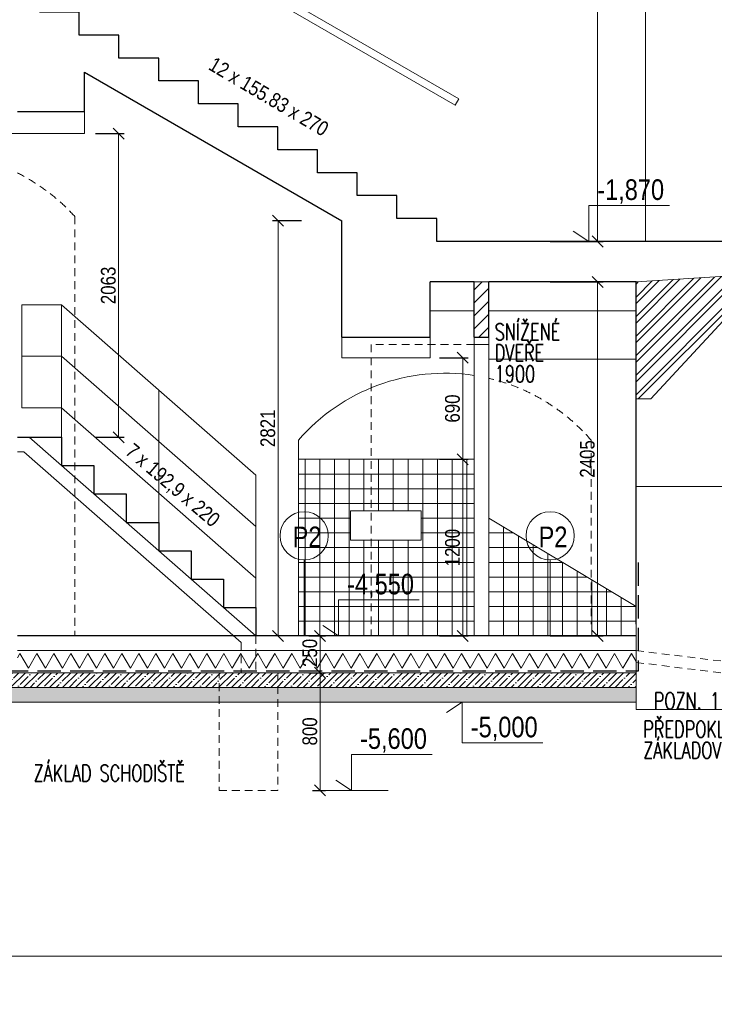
# Model space of a CAD drawing. Header units: millimetres. Extents: x -300958 to -108039, y 30118 to 292543.
# Tile 36 of 256: x -221758 to -217035, y 87605 to 94295. Entities that reach past the tile are written whole.
import ezdxf
from ezdxf.enums import TextEntityAlignment as Align

# ---------------------------------------------------------------- set-up
doc = ezdxf.new("R2010")
doc.units = ezdxf.units.MM
doc.header["$MEASUREMENT"] = 0
doc.linetypes.add('DGN Style 2', pattern=[879.857395, 527.914437, -351.942958])
doc.linetypes.add('DGN Style 3', pattern=[888.558256, 634.684469, -253.873788])
doc.layers.get('0').update_dxf_attribs({"lineweight": 13})
doc.layers.get('Defpoints').update_dxf_attribs({"color": 3, "lineweight": 13})
for name, color, linetype, lineweight in [('dims', 7, 'Continuous', 9), ('legenda', 7, 'Continuous', 13), ('Materiály', 1, 'Continuous', 13), ('navrh', 1, 'Continuous', 9), ('obklad', 8, 'Continuous', 5), ('popis', 7, 'Continuous', 9), ('RAMECEK', 7, 'Continuous', 0), ('schody', 7, 'Continuous', 13), ('tenka', 7, 'Continuous', 13), ('výškové kóty', 7, 'Continuous', 13), ('walls', 7, 'Continuous', 13)]:
    doc.layers.add(name, color=color, linetype=linetype, lineweight=lineweight)
doc.styles.add('STYLE-0', font='ARIALN.TTF')
doc.styles.add('Style-Arial', font='arial.ttf')
doc.dimstyles.new('arch', dxfattribs={"dimscale": 50, "dimtxt": 2.5, "dimasz": 2.5, "dimexe": 1.25, "dimexo": 0.9, "dimtad": 1, "dimdec": 0, "dimtxsty": 'STYLE-0', "dimblk": 'ARCHTICK', "dimcen": 2.5, "dimadec": 0, "dimazin": 0, "dimtfac": 1, "dimtdec": 0, "dimtmove": 2, "dimatfit": 3, "dimldrblk": 'ARCHTICK', "dimfxl": 0, "dimarcsym": 0})

# ---------------------------------------------------------------- blocks, each defined once
blk = doc.blocks.new('_ArchTick')
at = {"color": 0, "linetype": 'ByBlock', "flags": 128}
blk.add_lwpolyline([(-0.5, -0.5), (0.5, 0.5)], dxfattribs=at)
blk = doc.blocks.new('*D819')
at = {"layer": 'Defpoints', "color": 0, "linetype": 'Continuous'}
for p in [(-218225.6, 97788.2), (-218225.6, 92788.2), (-217828.6, 92788.2)]:
    blk.add_point(p, dxfattribs=at)
at = {"layer": 'dims', "color": 0, "linetype": 'Continuous', "lineweight": -2}
for p, q in [((-218150.6, 97788.2), (-217791.1, 97788.2)), ((-218150.6, 92788.2), (-217791.1, 92788.2))]:
    blk.add_line(p, q, dxfattribs=at)
at = {"layer": 'dims', "linetype": 'Continuous', "lineweight": 0}
blk.add_line((-217828.6, 97788.2), (-217828.6, 92788.2), dxfattribs=at)
at = {"layer": 'dims', "linetype": 'Continuous', "lineweight": 0, "xscale": 75, "yscale": 75, "zscale": 75}
for p, rotation in [((-217828.6, 97788.2), 90), ((-217828.6, 92788.2), 270)]:
    blk.add_blockref('_ArchTick', p, dxfattribs=dict(at, rotation=rotation))
at = {"layer": 'dims', "color": 0, "linetype": 'Continuous', "insert": (-217898.4, 96091.4), "char_height": 100, "attachment_point": 5, "rotation": 90, "style": 'STYLE-0'}
blk.add_mtext('5000', dxfattribs=at)
blk = doc.blocks.new('*D820')
at = {"layer": 'Defpoints', "color": 0, "linetype": 'Continuous'}
for p in [(-218225.6, 92513.2), (-218225.6, 90108.2), (-217828.6, 90108.2)]:
    blk.add_point(p, dxfattribs=at)
at = {"layer": 'dims', "color": 0, "linetype": 'Continuous', "lineweight": -2}
for p, q in [((-218150.6, 92513.2), (-217791.1, 92513.2)), ((-218150.6, 90108.2), (-217791.1, 90108.2))]:
    blk.add_line(p, q, dxfattribs=at)
at = {"layer": 'dims', "linetype": 'Continuous', "lineweight": 0}
blk.add_line((-217828.6, 92513.2), (-217828.6, 90108.2), dxfattribs=at)
at = {"layer": 'dims', "linetype": 'Continuous', "lineweight": 0, "xscale": 75, "yscale": 75, "zscale": 75}
for p, rotation in [((-217828.6, 92513.2), 90), ((-217828.6, 90108.2), 270)]:
    blk.add_blockref('_ArchTick', p, dxfattribs=dict(at, rotation=rotation))
at = {"layer": 'dims', "color": 0, "linetype": 'Continuous', "insert": (-217898.4, 91310.7), "char_height": 100, "attachment_point": 5, "rotation": 90, "style": 'STYLE-0'}
blk.add_mtext('2405', dxfattribs=at)
blk = doc.blocks.new('*D874')
at = {"layer": 'Defpoints', "color": 0, "linetype": 'Continuous'}
for p in [(-221317.6, 93521.3), (-221317.6, 91458.2), (-221084.8, 91458.2)]:
    blk.add_point(p, dxfattribs=at)
at = {"layer": 'dims', "color": 0, "linetype": 'Continuous', "lineweight": -2}
for p, q in [((-221242.6, 93521.3), (-221047.3, 93521.3)), ((-221242.6, 91458.2), (-221047.3, 91458.2))]:
    blk.add_line(p, q, dxfattribs=at)
at = {"layer": 'dims', "linetype": 'Continuous', "lineweight": 0}
blk.add_line((-221084.8, 93521.3), (-221084.8, 91458.2), dxfattribs=at)
at = {"layer": 'dims', "linetype": 'Continuous', "lineweight": 0, "xscale": 75, "yscale": 75, "zscale": 75}
for p, rotation in [((-221084.8, 93521.3), 90), ((-221084.8, 91458.2), 270)]:
    blk.add_blockref('_ArchTick', p, dxfattribs=dict(at, rotation=rotation))
at = {"layer": 'dims', "color": 0, "linetype": 'Continuous', "insert": (-221154.6, 92489.7), "char_height": 100, "attachment_point": 5, "rotation": 90, "style": 'STYLE-0'}
blk.add_mtext('2063', dxfattribs=at)
blk = doc.blocks.new('*D875')
at = {"layer": 'Defpoints', "color": 0, "linetype": 'Continuous'}
for p in [(-219767.8, 92929.5), (-220000.6, 90108.2), (-219767.8, 90108.2)]:
    blk.add_point(p, dxfattribs=at)
at = {"layer": 'dims', "color": 0, "linetype": 'Continuous', "lineweight": -2}
for p, q in [((-219842.8, 92929.5), (-220038.1, 92929.5)), ((-219842.8, 90108.2), (-220038.1, 90108.2))]:
    blk.add_line(p, q, dxfattribs=at)
at = {"layer": 'dims', "linetype": 'Continuous', "lineweight": 0}
blk.add_line((-220000.6, 92929.5), (-220000.6, 90108.2), dxfattribs=at)
at = {"layer": 'dims', "linetype": 'Continuous', "lineweight": 0, "xscale": 75, "yscale": 75, "zscale": 75}
for p, rotation in [((-220000.6, 92929.5), 90), ((-220000.6, 90108.2), 270)]:
    blk.add_blockref('_ArchTick', p, dxfattribs=dict(at, rotation=rotation))
at = {"layer": 'dims', "color": 0, "linetype": 'Continuous', "insert": (-220070.4, 91518.9), "char_height": 100, "attachment_point": 5, "rotation": 90, "style": 'STYLE-0'}
blk.add_mtext('2821', dxfattribs=at)
blk = doc.blocks.new('*D904')
at = {"layer": 'Defpoints', "color": 0, "linetype": 'Continuous'}
for p in [(-219867.2, 89858.2), (-219842.2, 89058.2), (-219715.2, 89058.2)]:
    blk.add_point(p, dxfattribs=at)
at = {"layer": 'dims', "color": 0, "linetype": 'Continuous', "lineweight": -2}
for p, q in [((-219792.2, 89858.2), (-219677.7, 89858.2)), ((-219767.2, 89058.2), (-219677.7, 89058.2))]:
    blk.add_line(p, q, dxfattribs=at)
at = {"layer": 'dims', "linetype": 'Continuous', "lineweight": 0}
blk.add_line((-219715.2, 89858.2), (-219715.2, 89058.2), dxfattribs=at)
at = {"layer": 'dims', "linetype": 'Continuous', "lineweight": 0, "xscale": 75, "yscale": 75, "zscale": 75}
for p, rotation in [((-219715.2, 89858.2), 90), ((-219715.2, 89058.2), 270)]:
    blk.add_blockref('_ArchTick', p, dxfattribs=dict(at, rotation=rotation))
at = {"layer": 'dims', "color": 0, "linetype": 'Continuous', "insert": (-219785, 89459.4), "char_height": 100, "attachment_point": 5, "rotation": 90, "style": 'STYLE-0'}
blk.add_mtext('800', dxfattribs=at)
blk = doc.blocks.new('*D914')
at = {"layer": 'Defpoints', "color": 0, "linetype": 'Continuous'}
for p in [(-219867.2, 90108.2), (-219842.2, 89858.2), (-219715.2, 89858.2)]:
    blk.add_point(p, dxfattribs=at)
at = {"layer": 'dims', "color": 0, "linetype": 'Continuous', "lineweight": -2}
for p, q in [((-219792.2, 90108.2), (-219677.7, 90108.2)), ((-219767.2, 89858.2), (-219677.7, 89858.2))]:
    blk.add_line(p, q, dxfattribs=at)
at = {"layer": 'dims', "linetype": 'Continuous', "lineweight": 0}
blk.add_line((-219715.2, 90108.2), (-219715.2, 89858.2), dxfattribs=at)
at = {"layer": 'dims', "linetype": 'Continuous', "lineweight": 0, "xscale": 75, "yscale": 75, "zscale": 75}
for p, rotation in [((-219715.2, 90108.2), 90), ((-219715.2, 89858.2), 270)]:
    blk.add_blockref('_ArchTick', p, dxfattribs=dict(at, rotation=rotation))
at = {"layer": 'dims', "color": 0, "linetype": 'Continuous', "insert": (-219785, 89992.9), "char_height": 100, "attachment_point": 5, "rotation": 90, "style": 'STYLE-0'}
blk.add_mtext('250', dxfattribs=at)
blk = doc.blocks.new('*D1182')
at = {"layer": 'Defpoints', "color": 0, "linetype": 'Continuous'}
for p in [(-218978.2, 91308.2), (-218978.2, 90108.2), (-218745.3, 90108.2)]:
    blk.add_point(p, dxfattribs=at)
at = {"layer": 'dims', "color": 0, "linetype": 'Continuous', "lineweight": -2}
for p, q in [((-218903.2, 91308.2), (-218707.8, 91308.2)), ((-218903.2, 90108.2), (-218707.8, 90108.2))]:
    blk.add_line(p, q, dxfattribs=at)
at = {"layer": 'dims', "linetype": 'Continuous', "lineweight": 0}
blk.add_line((-218745.3, 91308.2), (-218745.3, 90108.2), dxfattribs=at)
at = {"layer": 'dims', "linetype": 'Continuous', "lineweight": 0, "xscale": 75, "yscale": 75, "zscale": 75}
for p, rotation in [((-218745.3, 91308.2), 90), ((-218745.3, 90108.2), 270)]:
    blk.add_blockref('_ArchTick', p, dxfattribs=dict(at, rotation=rotation))
at = {"layer": 'dims', "color": 0, "linetype": 'Continuous', "insert": (-218815.1, 90708.2), "char_height": 100, "attachment_point": 5, "rotation": 90, "style": 'STYLE-0'}
blk.add_mtext('1200', dxfattribs=at)
blk = doc.blocks.new('*D1183')
at = {"layer": 'Defpoints', "color": 0, "linetype": 'Continuous'}
for p in [(-218978.2, 91998.2), (-218978.2, 91308.2), (-218745.3, 91308.2)]:
    blk.add_point(p, dxfattribs=at)
at = {"layer": 'dims', "color": 0, "linetype": 'Continuous', "lineweight": -2}
for p, q in [((-218903.2, 91998.2), (-218707.8, 91998.2)), ((-218903.2, 91308.2), (-218707.8, 91308.2))]:
    blk.add_line(p, q, dxfattribs=at)
at = {"layer": 'dims', "linetype": 'Continuous', "lineweight": 0}
blk.add_line((-218745.3, 91998.2), (-218745.3, 91308.2), dxfattribs=at)
at = {"layer": 'dims', "linetype": 'Continuous', "lineweight": 0, "xscale": 75, "yscale": 75, "zscale": 75}
for p, rotation in [((-218745.3, 91998.2), 90), ((-218745.3, 91308.2), 270)]:
    blk.add_blockref('_ArchTick', p, dxfattribs=dict(at, rotation=rotation))
at = {"layer": 'dims', "color": 0, "linetype": 'Continuous', "insert": (-218815.1, 91653.2), "char_height": 100, "attachment_point": 5, "rotation": 90, "style": 'STYLE-0'}
blk.add_mtext('690', dxfattribs=at)

msp = doc.modelspace()

# ---------------------------------------------------------------- hatches: boundary and pattern name
at = {"layer": 'Materiály', "linetype": 'Continuous', "lineweight": 0}
h = msp.add_hatch(dxfattribs=at)
h.set_pattern_fill('ANSI32', color=256, scale=250, style=0)
h.paths.add_polyline_path([(-216777.6, 92463.2), (-216777.6, 92563.2), (-217567.6, 92513.2), (-217567.6, 91718.2), (-217467.6, 91718.2)])
at = {"layer": 'Materiály', "linetype": 'Continuous'}
h = msp.add_hatch(dxfattribs=at)
h.set_pattern_fill('ANSI31', color=256, scale=500, style=0)
h.paths.add_polyline_path([(-218667.6, 92138.2), (-218567.6, 92138.2), (-218567.6, 92513.2), (-218667.6, 92513.2)])
at = {"layer": 'Materiály', "linetype": 'Continuous', "lineweight": 0}
h = msp.add_hatch(dxfattribs=at)
h.set_pattern_fill('ANSI35', color=256, scale=250, style=0)
h.set_pattern_definition([(45, (0, -80), (-44.194174, 44.194174), []), (45, (44.194, -80), (-44.194174, 44.194174), [78.125, -15.625, 0, -15.625])])
h.paths.add_polyline_path([(-220352.6, 89758.2), (-220352.6, 89858.2), (-223372.6, 89858.2), (-223372.6, 89758.2)])
h.paths.add_polyline_path([(-220352.6, 89858.2), (-220352.6, 89758.2), (-220052.6, 89758.2), (-220052.6, 89858.2)])
h.paths.add_polyline_path([(-217567.6, 89758.2), (-217567.6, 89858.2), (-220052.6, 89858.2), (-220052.6, 89758.2)])
at = {"layer": 'Materiály', "linetype": 'Continuous'}
h = msp.add_hatch(dxfattribs=at)
h.set_pattern_fill('AR-SAND', color=256, scale=25, style=0)
h.set_pattern_definition([(37.5, (0, -80), (-1.574834, 48.170594), [0, -38, 0, -42.5, 0, -40.625]), (7.5, (0, -80), (44.244418, 70.553652), [0, -20.5, 0, -34.25, 0, -13.125]), (327.5, (-30.75, -80), (77.8535465, 0.141476), [0, -12.5, 0, -45, 0, -58.75]), (317.5, (-30.75, -80), (75.153165, 21.94189), [0, -6.25, 0, -29.5, 0, -33.75])])
h.paths.add_polyline_path([(-220352.6, 89658.2), (-220352.6, 89758.2), (-223372.6, 89758.2), (-223372.6, 89658.2)])
h.paths.add_polyline_path([(-220052.6, 89658.2), (-220052.6, 89758.2), (-220352.6, 89758.2), (-220352.6, 89658.2)])
h.paths.add_polyline_path([(-217567.6, 89658.2), (-217567.6, 89758.2), (-220052.6, 89758.2), (-220052.6, 89658.2)])

# ---------------------------------------------------------------- linework, layer by layer
at = {"layer": 'legenda', "linetype": 'Continuous'}
msp.add_line((-217567.6, 91123), (-216266.4, 91123), dxfattribs=at)
at = {"layer": 'legenda', "linetype": 'Continuous', "lineweight": 0}
for p, q in [((-219823.6, 90624.7), (-219823.6, 90108.2)), ((-218151.3, 90624.7), (-218151.3, 90108.2))]:
    msp.add_line(p, q, dxfattribs=at)
for centre in [(-219823.6, 90788.5), (-218151.3, 90788.5)]:
    msp.add_circle(centre, 163.8, dxfattribs=at)
at = {"layer": 'Materiály', "linetype": 'Continuous'}
for p, q in [((-221472.6, 92358.2), (-221742.6, 92358.2)), ((-221742.6, 91658.2), (-221742.6, 92358.2)), ((-221472.6, 91458.2), (-221472.6, 92358.2)), ((-220152.6, 91201.1), (-221472.6, 92358.2)), ((-221472.6, 92008.2), (-221742.6, 92008.2)), ((-220152.6, 90851.1), (-221472.6, 92008.2)), ((-220812.6, 90879.8), (-220812.6, 91779.8)), ((-221472.6, 91658.2), (-221742.6, 91658.2)), ((-220152.6, 90501.1), (-221472.6, 91658.2)), ((-221772.6, 91458.2), (-221730.6, 91458.2)), ((-220152.6, 90108.2), (-221692.6, 91458.2)), ((-221730.2, 91358.2), (-221772.6, 91358.2)), ((-220252.6, 90062.9), (-221730.2, 91358.2)), ((-220152.6, 90301.1), (-220152.6, 91201.1)), ((-217567.6, 90008.2), (-221772.6, 90008.2)), ((-217567.6, 89858.2), (-223372.6, 89858.2)), ((-217567.6, 89758.2), (-223372.6, 89758.2)), ((-217567.6, 89658.2), (-223372.6, 89658.2))]:
    msp.add_line(p, q, dxfattribs=at)
at = {"layer": 'Materiály', "linetype": 'DGN Style 3', "lineweight": 30, "ltscale": 0.25, "flags": 128}
msp.add_lwpolyline([(-217552.6, 90608.2), (-217552.6, 89868.2), (-223387.6, 89868.2), (-223387.6, 90608.2)], dxfattribs=at)
at = {"layer": 'Materiály', "linetype": 'Continuous', "flags": 128}
for points in [[(-219792.5, 89988.2), (-219850.2, 89888.2), (-219907.9, 89988.2), (-219965.7, 89888.2), (-220023.4, 89988.2), (-220081.1, 89888.2), (-220138.9, 89988.2), (-220196.6, 89888.2), (-220254.3, 89988.2), (-220312.1, 89888.2), (-220369.8, 89988.2), (-220427.5, 89888.2), (-220485.3, 89988.2), (-220543, 89888.2), (-220600.8, 89988.2), (-220658.5, 89888.2), (-220716.2, 89988.2), (-220774, 89888.2), (-220831.7, 89988.2), (-220889.4, 89888.2), (-220947.2, 89988.2), (-221004.9, 89888.2), (-221062.6, 89988.2), (-221120.4, 89888.2), (-221178.1, 89988.2), (-221235.8, 89888.2), (-221293.6, 89988.2), (-221351.3, 89888.2), (-221409, 89988.2), (-221466.8, 89888.2), (-221524.5, 89988.2), (-221582.2, 89888.2), (-221640, 89988.2), (-221697.7, 89888.2), (-221755.5, 89988.2), (-221772.6, 89958.5)], [(-217567.6, 89934.6), (-217598.5, 89988.2), (-217656.3, 89888.2), (-217714, 89988.2), (-217771.7, 89888.2), (-217829.5, 89988.2), (-217887.2, 89888.2), (-217944.9, 89988.2), (-218002.7, 89888.2), (-218060.4, 89988.2), (-218118.1, 89888.2), (-218175.9, 89988.2), (-218233.6, 89888.2), (-218291.4, 89988.2), (-218349.1, 89888.2), (-218406.8, 89988.2), (-218464.6, 89888.2), (-218522.3, 89988.2), (-218580, 89888.2), (-218637.8, 89988.2), (-218695.5, 89888.2), (-218753.2, 89988.2), (-218811, 89888.2), (-218868.7, 89988.2), (-218926.4, 89888.2), (-218984.2, 89988.2), (-219041.9, 89888.2), (-219099.6, 89988.2), (-219157.4, 89888.2), (-219215.1, 89988.2), (-219272.8, 89888.2), (-219330.6, 89988.2), (-219388.3, 89888.2), (-219446.1, 89988.2), (-219503.8, 89888.2), (-219561.5, 89988.2), (-219619.3, 89888.2), (-219677, 89988.2), (-219734.7, 89888.2), (-219792.5, 89988.2), (-219792.5, 89988.2)]]:
    msp.add_lwpolyline(points, dxfattribs=at)
at = {"layer": 'navrh', "linetype": 'Continuous', "lineweight": 30}
for p, q in [((-218667.6, 92138.2), (-218667.6, 92513.2)), ((-218567.6, 92138.2), (-218567.6, 92513.2)), ((-217567.6, 91718.2), (-217567.6, 92513.2)), ((-218667.6, 92138.2), (-218567.6, 92138.2)), ((-220282.6, 90108.2), (-221772.6, 90108.2)), ((-217567.6, 90108.2), (-220282.6, 90108.2))]:
    msp.add_line(p, q, dxfattribs=at)
at = {"layer": 'navrh', "linetype": 'DGN Style 2', "lineweight": 0, "ltscale": 0.1}
for p, q in [((-220252.6, 90062.9), (-220252.6, 89858.2)), ((-220152.6, 90108.2), (-220152.6, 89858.2)), ((-217567.6, 90008.2), (-216924.4, 89930)), ((-217567.6, 89928.2), (-216924.4, 89850))]:
    msp.add_line(p, q, dxfattribs=at)
at = {"layer": 'navrh', "linetype": 'Continuous', "lineweight": 30, "flags": 128}
for points in [[(-221772.6, 91458.2), (-221472.6, 91458.2), (-221472.6, 91265.6), (-221252.6, 91265.6), (-221252.6, 91072.7), (-221032.6, 91072.7), (-221032.6, 90879.8), (-220812.6, 90879.8), (-220812.6, 90686.9), (-220592.6, 90686.9), (-220592.6, 90494), (-220372.6, 90494), (-220372.6, 90301.1)], [(-220372.6, 90301.1), (-220152.6, 90301.1), (-220152.6, 90108.2)]]:
    msp.add_lwpolyline(points, dxfattribs=at)
at = {"layer": 'navrh', "linetype": 'DGN Style 2', "lineweight": 0, "ltscale": 0.1, "flags": 128}
msp.add_lwpolyline([(-220402.6, 89058.2), (-220002.6, 89058.2), (-220002.6, 89858.2), (-220402.6, 89858.2)], close=True, dxfattribs=at)
at = {"layer": 'obklad', "linetype": 'Continuous'}
for p, q in [((-217567.6, 91988.2), (-218567.6, 91988.2)), ((-219862.6, 91308.2), (-218667.6, 91308.2)), ((-219817.6, 91308.2), (-219817.6, 90108.2)), ((-219717.6, 91308.2), (-219717.6, 90108.2)), ((-219617.6, 91308.2), (-219617.6, 90108.2)), ((-219517.6, 91308.2), (-219517.6, 90108.2)), ((-219417.6, 91308.2), (-219417.6, 90958.2)), ((-219317.6, 91308.2), (-219317.6, 90958.2)), ((-219217.6, 91308.2), (-219217.6, 90958.2)), ((-219117.6, 91308.2), (-219117.6, 90958.2)), ((-219017.6, 91308.2), (-219017.6, 90108.2)), ((-218917.6, 91308.2), (-218917.6, 90108.2)), ((-218817.6, 91308.2), (-218817.6, 90108.2)), ((-218717.6, 91308.2), (-218717.6, 90108.2)), ((-219862.6, 91208.2), (-218667.6, 91208.2)), ((-219862.6, 91108.2), (-218667.6, 91108.2)), ((-219862.6, 91008.2), (-218667.6, 91008.2)), ((-219862.6, 90908.2), (-219507.6, 90908.2)), ((-219027.6, 90908.2), (-218667.6, 90908.2)), ((-218567.6, 90908.2), (-217567.6, 90308.2)), ((-219862.6, 90808.2), (-219507.6, 90808.2)), ((-219027.6, 90808.2), (-218667.6, 90808.2)), ((-218400.9, 90808.2), (-218567.6, 90808.2)), ((-218467.6, 90848.2), (-218467.6, 90108.2)), ((-218367.6, 90788.2), (-218367.6, 90108.2)), ((-219417.6, 90758.2), (-219417.6, 90108.2)), ((-219317.6, 90758.2), (-219317.6, 90108.2)), ((-219217.6, 90758.2), (-219217.6, 90108.2)), ((-219117.6, 90758.2), (-219117.6, 90108.2)), ((-218267.6, 90728.2), (-218267.6, 90108.2)), ((-219862.6, 90708.2), (-218667.6, 90708.2)), ((-218234.3, 90708.2), (-218567.6, 90708.2)), ((-218167.6, 90668.2), (-218167.6, 90108.2)), ((-219862.6, 90608.2), (-218667.6, 90608.2)), ((-218067.6, 90608.2), (-218567.6, 90608.2)), ((-218067.6, 90608.2), (-218067.6, 90108.2)), ((-217967.6, 90548.2), (-217967.6, 90108.2)), ((-219862.6, 90508.2), (-218667.6, 90508.2)), ((-217900.9, 90508.2), (-218567.6, 90508.2)), ((-217867.6, 90488.2), (-217867.6, 90108.2)), ((-219862.6, 90408.2), (-218667.6, 90408.2)), ((-217734.3, 90408.2), (-218567.6, 90408.2)), ((-217767.6, 90428.2), (-217767.6, 90108.2)), ((-217667.6, 90368.2), (-217667.6, 90108.2)), ((-219862.6, 90308.2), (-218667.6, 90308.2)), ((-217567.6, 90308.2), (-218567.6, 90308.2)), ((-219862.6, 90208.2), (-218667.6, 90208.2)), ((-217567.6, 90208.2), (-218567.6, 90208.2))]:
    msp.add_line(p, q, dxfattribs=at)
at = {"layer": 'RAMECEK', "linetype": 'Continuous', "lineweight": 0, "flags": 128}
for points in [[(-236732.6, 87932.5), (-205232.6, 87932.5), (-205232.6, 112682.5), (-236732.6, 112682.5)], [(-236732.6, 63182.5), (-205232.6, 63182.5), (-205232.6, 87932.5), (-236732.6, 87932.5)]]:
    msp.add_lwpolyline(points, close=True, dxfattribs=at)
at = {"layer": 'schody', "linetype": 'DGN Style 2', "ltscale": 0.1}
for p, q in [((-221382.6, 92958.2), (-221382.6, 90108.2)), ((-218667.6, 92088.2), (-219367.6, 92088.2)), ((-219367.6, 92088.2), (-219367.6, 90108.2)), ((-217872.6, 91438.2), (-217872.6, 90188.2))]:
    msp.add_line(p, q, dxfattribs=at)
for centre, radius, start, end in [((-222377.6, 92053.1), 1345, 42.28891, 63.26885), ((-218867.6, 90577.7), 1315.4, 40.85205, 76.81708)]:
    msp.add_arc(centre, radius, start, end, dxfattribs=at)
at = {"layer": 'tenka', "linetype": 'Continuous'}
for p, q in [((-217502.6, 95563.2), (-217502.6, 92788.2)), ((-220134.5, 94543.4), (-218772.6, 93757.4)), ((-220134.5, 94485.7), (-218797.6, 93714.1)), ((-218797.6, 93714.1), (-218772.6, 93757.4)), ((-221317.6, 93671.3), (-221317.6, 93521.3)), ((-221917.6, 93521.3), (-221317.6, 93521.3)), ((-216777.6, 92563.2), (-217567.6, 92513.2)), ((-218567.6, 92513.2), (-218667.6, 92513.2)), ((-217567.6, 90188.2), (-217567.6, 92513.2)), ((-216777.6, 92463.2), (-217467.6, 91718.2)), ((-218667.6, 92318.2), (-218967.6, 92318.2)), ((-217567.6, 92318.2), (-218567.6, 92318.2)), ((-219567.6, 92138.2), (-219567.6, 91998.2)), ((-218967.6, 92138.2), (-218967.6, 91998.2)), ((-218667.6, 92138.2), (-218667.6, 90108.2)), ((-218567.6, 92138.2), (-218567.6, 90108.2)), ((-218667.6, 92088.2), (-218567.6, 92088.2)), ((-219567.6, 91998.2), (-218967.6, 91998.2)), ((-217467.6, 91718.2), (-217567.6, 91718.2)), ((-219862.6, 91438.2), (-219862.6, 90108.2)), ((-217567.6, 90188.2), (-217567.6, 89938.2)), ((-217567.6, 89938.2), (-217567.6, 89608.2)), ((-216777.6, 89608.2), (-217567.6, 89608.2))]:
    msp.add_line(p, q, dxfattribs=at)
msp.add_lwpolyline([(-219507.6, 90758.2), (-219027.6, 90758.2), (-219027.6, 90958.2), (-219507.6, 90958.2)], close=True, dxfattribs=at)
msp.add_arc((-218867.6, 90577.7), 1315.4, 81.25481, 139.14795, dxfattribs=at)
at = {"layer": 'výškové kóty', "linetype": 'Continuous'}
msp.add_line((-219751.5, 89058.2), (-219251.5, 89058.2), dxfattribs=at)
at = {"layer": 'výškové kóty', "linetype": 'Continuous', "lineweight": 0, "flags": 128}
for points in [[(-217340.5, 93033.6), (-217889.2, 93033.6), (-217889.2, 92788.2), (-217995.6, 92858.6)], [(-219040.9, 90353.6), (-219589.6, 90353.6), (-219589.6, 90108.2), (-219696.1, 90178.6)], [(-218200.1, 89382.7), (-218748.8, 89382.7), (-218748.8, 89658.2), (-218855.3, 89587.7)], [(-218952.8, 89303.6), (-219501.5, 89303.6), (-219501.5, 89058.2), (-219608, 89128.6)]]:
    msp.add_lwpolyline(points, dxfattribs=at)
at = {"layer": 'walls', "linetype": 'Continuous', "lineweight": 30}
for p, q in [((-221317.6, 93671.3), (-221317.6, 93939.5)), ((-221317.6, 93939.5), (-219567.6, 92929.5)), ((-221772.6, 93671.3), (-221317.6, 93671.3)), ((-219567.6, 92138.2), (-219567.6, 92929.5)), ((-216777.6, 92788.2), (-218922.6, 92788.2)), ((-218967.6, 92138.2), (-218967.6, 92513.2)), ((-218667.6, 92513.2), (-218967.6, 92513.2)), ((-217567.6, 92513.2), (-218567.6, 92513.2)), ((-219567.6, 92138.2), (-218967.6, 92138.2)), ((-217567.6, 90188.2), (-217567.6, 91718.2))]:
    msp.add_line(p, q, dxfattribs=at)
at = {"layer": 'walls', "linetype": 'Continuous', "lineweight": 30, "flags": 128}
for points in [[(-221352.6, 94190.6), (-221352.6, 94346.5), (-221622.6, 94346.5)], [(-221082.6, 94034.8), (-221082.6, 94190.6), (-221352.6, 94190.6)], [(-220812.6, 93879), (-220812.6, 94034.8), (-221082.6, 94034.8)], [(-220542.6, 93723.2), (-220542.6, 93879), (-220812.6, 93879)], [(-220272.6, 93567.3), (-220272.6, 93723.2), (-220542.6, 93723.2)], [(-220002.6, 93411.5), (-220002.6, 93567.3), (-220272.6, 93567.3)], [(-219732.6, 93255.7), (-219732.6, 93411.5), (-220002.6, 93411.5)], [(-219462.6, 93099.8), (-219462.6, 93255.7), (-219732.6, 93255.7)], [(-219192.6, 92944), (-219192.6, 93099.8), (-219462.6, 93099.8)], [(-218922.6, 92788.2), (-218922.6, 92944), (-219192.6, 92944)]]:
    msp.add_lwpolyline(points, dxfattribs=at)

# ---------------------------------------------------------------- texts
at = {"layer": 'legenda', "linetype": 'Continuous', "lineweight": 0, "char_height": 140, "width": 1046.843, "attachment_point": 1, "style": 'STYLE-0'}
for insert in [(-219902.3, 90851.2), (-218230.1, 90851.2)]:
    msp.add_mtext('P2', dxfattribs=dict(at, insert=insert))
at = {"layer": 'popis', "linetype": 'Continuous', "char_height": 112, "attachment_point": 4, "rotation": 0.00116, "line_spacing_factor": 0.765173, "style": 'Style-Arial'}
for s, insert in [('{\\Fromans|c238;\\W0.71429;SNÍŽENÉ\\PDVEŘE\\P1900}', (-218527.9, 92031.6)), ('{\\Fromans|c238;\\W0.71429;POZN. 1}', (-217446.3, 89667.2)), ('{\\Fromans|c238;\\W0.71429;PŘEDPOKLÁDANÁ HLOUBKA\\PZÁKLADOVÉ SPÁRY}', (-217518.1, 89402.8)), ('{\\Fromans|c238;\\W0.71429;ZÁKLAD SCHODIŠTĚ}', (-221663.2, 89175.5))]:
    msp.add_mtext(s, dxfattribs=dict(at, insert=insert))
at = {"layer": 'schody', "linetype": 'Continuous', "lineweight": 0, "style": 'STYLE-0'}
for s, rotation, p in [('12 x 155.83 x 270', 329.45663, (-220064, 93773.2)), ('7 x 192,9 x 220', 319.60455, (-220716, 91133.3))]:
    msp.add_text(s, height=100, rotation=rotation, dxfattribs=at).set_placement(p, align=Align.MIDDLE_CENTER)
at = {"layer": 'výškové kóty', "linetype": 'Continuous', "lineweight": 0, "char_height": 140, "width": 1046.843, "style": 'STYLE-0'}
for s, insert, attachment_point in [('-1,870', (-217831.4, 93210.5), 1), ('-4,550', (-219531.9, 90530.5), 1), ('-5,000', (-218691.1, 89393.2), 7), ('-5,600', (-219443.8, 89480.5), 1)]:
    msp.add_mtext(s, dxfattribs=dict(at, insert=insert, attachment_point=attachment_point))

# ---------------------------------------------------------------- dimensions: what is measured, and where the dimension line sits
at = {"layer": 'dims', "linetype": 'Continuous'}
for base, p1, p2, picture, middle in [((-217828.6, 92788.2), (-218225.6, 97788.2), (-218225.6, 92788.2), '*D819', (-217898.4, 96091.4)), ((-219715.2, 89858.2), (-219867.2, 90108.2), (-219842.2, 89858.2), '*D914', (-219785, 89992.9)), ((-219715.2, 89058.2), (-219867.2, 89858.2), (-219842.2, 89058.2), '*D904', (-219785, 89459.4))]:
    dim = msp.add_linear_dim(base=base, p1=p1, p2=p2, angle=90, dimstyle='arch', override={"dimtxt": 2, "dimasz": 1.5, "dimexe": 0.75, "dimexo": 1.5, "dimgap": 0.375, "dimcen": 0.05, "dimclrd": 256, "dimlwd": 0}, dxfattribs=at)
    dim.commit()
    dim.dimension.update_dxf_attribs({"geometry": picture, "text_midpoint": middle, "dimtype": 160})
for base, p1, p2, picture, middle in [((-221084.8, 91458.2), (-221317.6, 93521.3), (-221317.6, 91458.2), '*D874', (-221154.6, 92489.7)), ((-220000.6, 90108.2), (-219767.8, 92929.5), (-219767.8, 90108.2), '*D875', (-220070.4, 91518.9)), ((-217828.6, 90108.2), (-218225.6, 92513.2), (-218225.6, 90108.2), '*D820', (-217898.4, 91310.7)), ((-218745.3, 91308.2), (-218978.2, 91998.2), (-218978.2, 91308.2), '*D1183', (-218815.1, 91653.2)), ((-218745.3, 90108.2), (-218978.2, 91308.2), (-218978.2, 90108.2), '*D1182', (-218815.1, 90708.2))]:
    dim = msp.add_linear_dim(base=base, p1=p1, p2=p2, angle=90, dimstyle='arch', override={"dimtxt": 2, "dimasz": 1.5, "dimexe": 0.75, "dimexo": 1.5, "dimgap": 0.375, "dimcen": 0.05, "dimclrd": 256, "dimlwd": 0}, dxfattribs=at)
    dim.commit()
    dim.dimension.update_dxf_attribs({"geometry": picture, "text_midpoint": middle})

doc.saveas('drawing.dxf')
